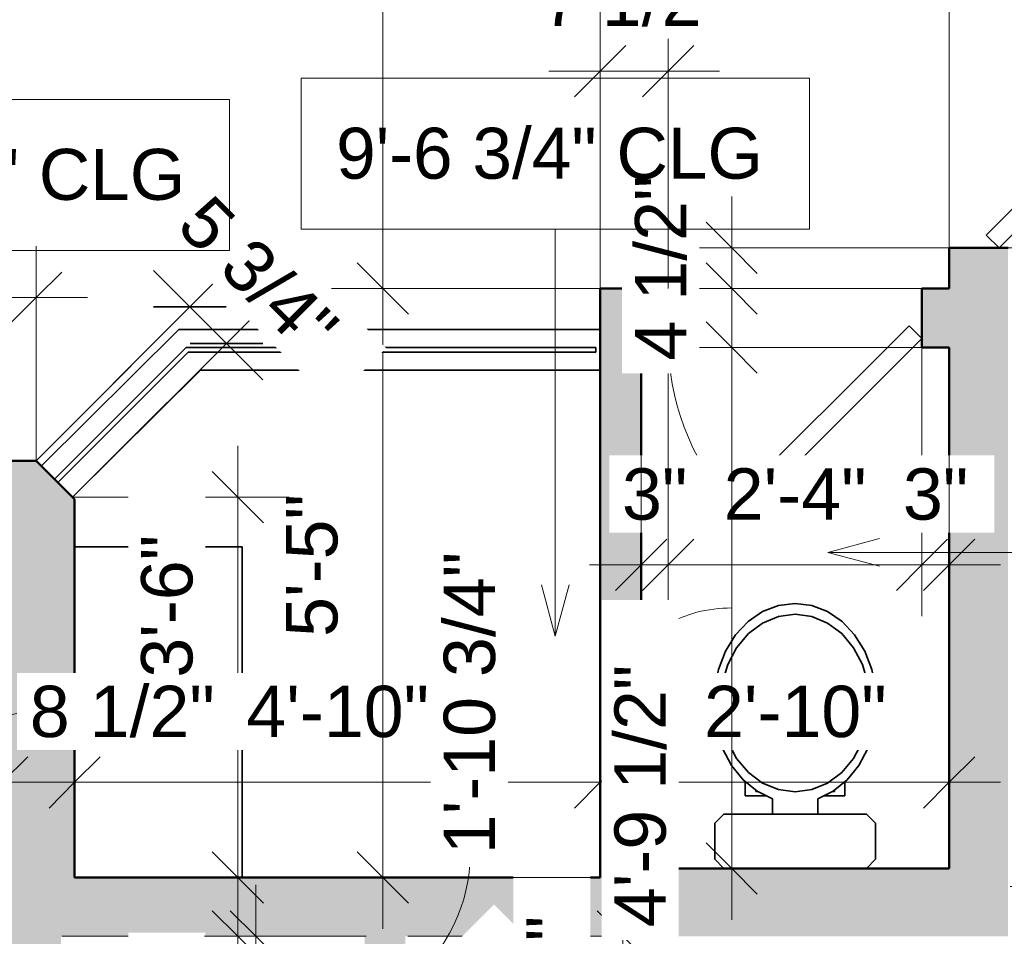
# Model space of a CAD drawing. Header units: inches. Extents: x -321 to 583, y -54 to 661.
# Tile 7 of 22: x -14 to 95, y 396 to 497. Entities that reach past the tile are written whole.
import ezdxf

# ---------------------------------------------------------------- set-up
doc = ezdxf.new("R2010")
doc.units = ezdxf.units.IN
doc.header["$MEASUREMENT"] = 0
for name, color, linetype, lineweight in [('A-ANNO-DIMS', 211, 'Continuous', 9), ('A-ANNO-DIMS-48', 211, 'Continuous', 9), ('A-DOOR', 31, 'Continuous', 18), ('A-GENM', 13, 'Continuous', 18), ('A-WALL', 113, 'Continuous', 18), ('A-WALL-PATT', 111, 'Continuous', 18), ('G-ANNO-TEXT', 231, 'Continuous', 9), ('P-SANR-FIXT', 6, 'Continuous', 18)]:
    doc.layers.add(name, color=color, linetype=linetype, lineweight=lineweight)
doc.styles.add('Arial', font='arial.ttf', dxfattribs={"height": 5.625})
doc.styles.add('Arial_1', font='arial.ttf', dxfattribs={"height": 5.669291})
doc.dimstyles.new('Linear_-_3mm_Arial', dxfattribs={"dimscale": 12, "dimtxt": 5.784148, "dimasz": 0.472441, "dimexe": 0.472441, "dimexo": 0, "dimgap": 0.275591, "dimtad": 1, "dimrnd": 0.25, "dimzin": 3, "dimdsep": 46, "dimlunit": 4, "dimtxsty": 'Arial_1', "dimblk1": 'OBLIQUE', "dimblk2": 'OBLIQUE', "dimsah": 1, "dimcen": 0.09, "dimdle": 0.472441, "dimazin": 2, "dimtfac": 1, "dimtdec": 4, "dimtix": 1, "dimtmove": 0, "dimatfit": 3, "dimfxl": 1, "dimtvp": 1, "dimtfill": 1, "dimfrac": 2, "dimtolj": 1, "dimtzin": 0, "dimarcsym": 2})
doc.dimstyles.new('Linear_-_3mm_Arial_1', dxfattribs={"dimscale": 12, "dimtxt": 5.784148, "dimasz": 0.472441, "dimexe": 0.472441, "dimexo": 0, "dimgap": 0.275591, "dimtad": 1, "dimrnd": 0.25, "dimzin": 3, "dimdsep": 46, "dimlunit": 4, "dimtxsty": 'Arial_1', "dimblk1": 'OBLIQUE', "dimblk2": 'OBLIQUE', "dimsah": 1, "dimcen": 0.09, "dimdle": 0.472441, "dimazin": 2, "dimtfac": 1, "dimtdec": 4, "dimtix": 1, "dimtmove": 2, "dimatfit": 3, "dimfxl": 1, "dimtvp": 1, "dimtfill": 1, "dimfrac": 2, "dimtolj": 1, "dimtzin": 0, "dimarcsym": 2})
doc.dimstyles.new('Linear_-_3mm_Arial_2', dxfattribs={"dimscale": 12, "dimtxt": 5.784148, "dimasz": 0.472441, "dimexe": 0.472441, "dimexo": 0, "dimgap": 0.275591, "dimtad": 1, "dimrnd": 0.25, "dimzin": 3, "dimdsep": 46, "dimlunit": 4, "dimtxsty": 'Arial_1', "dimblk1": 'OBLIQUE', "dimblk2": 'OBLIQUE', "dimsah": 1, "dimcen": 0.09, "dimdle": 0.472441, "dimazin": 2, "dimtfac": 1, "dimtdec": 4, "dimtix": 1, "dimtmove": 1, "dimatfit": 3, "dimfxl": 1, "dimtvp": 1, "dimtfill": 1, "dimfrac": 2, "dimtolj": 1, "dimtzin": 0, "dimarcsym": 2})

# ---------------------------------------------------------------- blocks, each defined once
blk = doc.blocks.new('Water Closet - 1 - Water Closet - 1-226926-2-2nd Floor Plan')
at = {"layer": 'P-SANR-FIXT', "lineweight": 35}
for p, q in [((1, 8.87), (0, 7.87)), ((5, 8.87), (1, 8.87)), ((6, 7.87), (5, 8.87)), ((6, -7.88), (6, 7.87)), ((9.58, 5.5), (8, 5.5)), ((8, 5.5), (8, 3.14)), ((8.5, 4.34), (8.5, 4.17)), ((8.62, 4.34), (8.5, 4.34)), ((8.64, 4.34), (8.62, 4.34)), ((6, 2.5), (7.68, 2.5)), ((7.68, -2.5), (6, -2.5)), ((8, -3.14), (8, -5.5)), ((8.5, -4.17), (8.5, -4.34)), ((8.5, -4.34), (8.62, -4.34)), ((8.62, -4.34), (8.64, -4.34)), ((8, -5.5), (9.58, -5.5)), ((0, -7.88), (1, -8.88)), ((5, -8.88), (6, -7.88)), ((1, -8.88), (5, -8.88))]:
    blk.add_line(p, q, dxfattribs=at)
at = {"layer": 'P-SANR-FIXT', "lineweight": 35, "flags": 128}
for points in [[(29.25, 0), (29.02, 1.83), (28.34, 3.58), (27.25, 5.18), (25.78, 6.56), (23.99, 7.68), (21.97, 8.47), (19.79, 8.91), (17.55, 8.98), (15.34, 8.68), (13.25, 8.02), (11.36, 7.02), (9.77, 5.73), (8.52, 4.2), (7.68, 2.5)], [(28.05, 0), (27.8, 1.84), (27.08, 3.58), (25.91, 5.14), (24.36, 6.45), (22.5, 7.43), (20.43, 8.04), (18.25, 8.25), (16.07, 8.04), (14, 7.43), (12.14, 6.45), (10.59, 5.14), (9.42, 3.58), (8.7, 1.84), (8.45, 0)], [(8.62, 4.34), (8.56, 4.26), (8.5, 4.17)], [(7.68, -2.5), (8.52, -4.2), (9.77, -5.73), (11.36, -7.02), (13.25, -8.02), (15.34, -8.68), (17.55, -8.98), (19.79, -8.91), (21.97, -8.47), (23.99, -7.68), (25.78, -6.56), (27.25, -5.18), (28.34, -3.58), (29.02, -1.83), (29.25, 0)], [(8.45, 0), (8.7, -1.84), (9.42, -3.58), (10.59, -5.14), (12.14, -6.45), (14, -7.43), (16.07, -8.04), (18.25, -8.25), (20.43, -8.04), (22.5, -7.43), (24.36, -6.45), (25.91, -5.14), (27.08, -3.58), (27.8, -1.84), (28.05, 0)], [(8.5, -4.17), (8.56, -4.26), (8.62, -4.34)]]:
    blk.add_lwpolyline(points, dxfattribs=at)
blk = doc.blocks.new('Door_1 - 2_-6_ X 6_-8_-447243-2-2nd Floor Plan')
at = {"layer": 'A-DOOR', "lineweight": 35}
for p, q in [((-6.21, 23.46), (-7.63, 22.05)), ((15, 2.25), (-6.21, 23.46)), ((13.59, 0.84), (-7.63, 22.05)), ((15, 2.25), (13.59, 0.84))]:
    blk.add_line(p, q, dxfattribs=at)
at = {"layer": 'A-DOOR'}
blk.add_arc((15.07, 2.25), 30.07, 138.9055, 180, dxfattribs=at)
blk = doc.blocks.new('Door_1 - 2_-4_ X 6_-8_-447319-2-2nd Floor Plan')
at = {"layer": 'A-DOOR', "lineweight": 35}
for p, q in [((12.59, -0.84), (-7.21, -20.63)), ((14, -2.25), (12.59, -0.84)), ((14, -2.25), (-5.79, -22.04)), ((-5.79, -22.04), (-7.21, -20.63))]:
    blk.add_line(p, q, dxfattribs=at)
at = {"layer": 'A-DOOR'}
blk.add_arc((14.07, -2.25), 28.07, 180, 220.8158, dxfattribs=at)
blk = doc.blocks.new('Generic Models 4 - Generic Models 4-447410-2-2nd Floor Plan')
at = {"layer": 'A-GENM', "lineweight": 35}
for p, q in [((4.82, 460.5), (-9.71, 445.96)), ((-9.36, 445.61), (5.03, 460)), ((50, 460.5), (4.82, 460.5)), ((5.03, 460), (50, 460)), ((50, 460), (50, 460.5)), ((-9.71, 445.96), (-9.36, 445.61))]:
    blk.add_line(p, q, dxfattribs=at)
blk = doc.blocks.new('Generic Models 9 - Generic Models 6-471866-2-2nd Floor Plan')
at = {"layer": 'A-GENM', "lineweight": 35}
for p, q in [((4, 462.5), (-11.17, 447.42)), ((50.5, 462.5), (4, 462.5)), ((-7.73, 443.98), (6.37, 458)), ((6.37, 458), (50.5, 458))]:
    blk.add_line(p, q, dxfattribs=at)
blk = doc.blocks.new('Generic Models 10 - Generic Models 10-471971-2-2nd Floor Plan')
at = {"layer": 'A-GENM', "lineweight": 35}
for p, q in [((11, 438.5), (-7.5, 438.5)), ((11, 402), (11, 438.5))]:
    blk.add_line(p, q, dxfattribs=at)
blk = doc.blocks.new('DIMBLOCK90-2-2nd Floor Plan')
at = {"layer": 'A-ANNO-DIMS-48'}
for p, q in [((-44.25, 498), (-44.25, 527.67)), ((89, 469.83), (89, 527.67)), ((-44.25, 522), (94.67, 522)), ((-44.25, 522), (-44.25, 498)), ((89, 522), (89, 469.83))]:
    blk.add_line(p, q, dxfattribs=at)
at = {"layer": 'A-ANNO-DIMS-48', "lineweight": 35}
for p, q in [((-44.25, 522), (-41.42, 524.83)), ((89, 522), (91.83, 524.83)), ((-44.25, 522), (-47.08, 519.16)), ((89, 522), (86.17, 519.16))]:
    blk.add_line(p, q, dxfattribs=at)
at = {"layer": 'A-ANNO-DIMS-48', "color": 0, "insert": (5.73, 532.66), "char_height": 5.669, "width": 39.9373, "attachment_point": 1, "line_spacing_factor": 0.941778, "style": 'Arial_1', "bg_fill": 3, "box_fill_scale": 1.25, "bg_fill_color": 256, "bg_fill_true_color": 13158600, "bg_fill_transparency": 0}
blk.add_mtext('11\'-1 1/4"', dxfattribs=at)
blk = doc.blocks.new('_Oblique')
at = {"color": 0, "linetype": 'ByBlock', "lineweight": -2}
blk.add_line((-0.5, -0.5), (0.5, 0.5), dxfattribs=at)
blk = doc.blocks.new('DIMBLOCK108-2-2nd Floor Plan')
at = {"layer": 'A-ANNO-DIMS-48'}
for p, q in [((102.5, 403.17), (102.5, 0.83)), ((154.36, 397.5), (96.83, 397.5)), ((102.5, 397.5), (154.36, 397.5)), ((150.25, 6.5), (96.83, 6.5)), ((102.5, 6.5), (150.25, 6.5))]:
    blk.add_line(p, q, dxfattribs=at)
at = {"layer": 'A-ANNO-DIMS-48', "lineweight": 35}
for p, q in [((102.5, 397.5), (99.67, 400.33)), ((102.5, 397.5), (105.33, 394.67)), ((102.5, 6.5), (99.67, 9.33)), ((102.5, 6.5), (105.33, 3.67))]:
    blk.add_line(p, q, dxfattribs=at)
at = {"layer": 'A-ANNO-DIMS-48', "color": 0, "insert": (91.83, 191.94), "char_height": 5.669, "width": 24.1332, "attachment_point": 1, "rotation": 90, "line_spacing_factor": 0.941778, "style": 'Arial_1', "bg_fill": 3, "box_fill_scale": 1.25, "bg_fill_color": 256, "bg_fill_true_color": 13158600, "bg_fill_transparency": 0}
blk.add_mtext('32\'-7"', dxfattribs=at)
blk = doc.blocks.new('DIMBLOCK119-2-2nd Floor Plan')
at = {"layer": 'A-ANNO-DIMS-48'}
for p, q in [((53, 365.33), (53, 401.17)), ((29.25, 395.5), (58.67, 395.5)), ((53, 395.5), (29.25, 395.5)), ((29, 371), (58.67, 371)), ((53, 371), (29, 371))]:
    blk.add_line(p, q, dxfattribs=at)
at = {"layer": 'A-ANNO-DIMS-48', "lineweight": 35}
for p, q in [((53, 395.5), (50.16, 398.33)), ((53, 395.5), (55.83, 392.67)), ((53, 371), (50.16, 373.83)), ((53, 371), (55.83, 368.16))]:
    blk.add_line(p, q, dxfattribs=at)
at = {"layer": 'A-ANNO-DIMS-48', "color": 0, "insert": (42.33, 368.79), "char_height": 5.669, "width": 34.7049, "attachment_point": 1, "rotation": 90, "line_spacing_factor": 0.941778, "style": 'Arial_1', "bg_fill": 3, "box_fill_scale": 1.25, "bg_fill_color": 256, "bg_fill_true_color": 13158600, "bg_fill_transparency": 0}
blk.add_mtext('2\'-0 1/2"', dxfattribs=at)
blk = doc.blocks.new('DIMBLOCK122-2-2nd Floor Plan')
at = {"layer": 'A-ANNO-DIMS-48'}
for p, q in [((-57.25, 448.22), (-57.25, 471.67)), ((-11.75, 448), (-11.75, 471.67)), ((-62.92, 466), (-6.08, 466)), ((-57.25, 466), (-57.25, 448.22)), ((-11.75, 466), (-11.75, 448))]:
    blk.add_line(p, q, dxfattribs=at)
at = {"layer": 'A-ANNO-DIMS-48', "lineweight": 35}
for p, q in [((-57.25, 466), (-54.42, 468.83)), ((-11.75, 466), (-8.92, 468.83)), ((-57.25, 466), (-60.08, 463.17)), ((-11.75, 466), (-14.58, 463.17))]:
    blk.add_line(p, q, dxfattribs=at)
at = {"layer": 'A-ANNO-DIMS-48', "color": 0, "insert": (-48.96, 461.17), "char_height": 5.669, "width": 34.7049, "attachment_point": 1, "line_spacing_factor": 0.941778, "style": 'Arial_1', "bg_fill": 3, "box_fill_scale": 1.25, "bg_fill_color": 256, "bg_fill_true_color": 13158600, "bg_fill_transparency": 0}
blk.add_mtext('3\'-9 1/2"', dxfattribs=at)
blk = doc.blocks.new('DIMBLOCK124-2-2nd Floor Plan')
at = {"layer": 'A-ANNO-DIMS-48'}
for p, q in [((58, 461.44), (58, 430.83)), ((58, 436.5), (58, 461.44)), ((55, 460.25), (55, 430.83)), ((55, 436.5), (55, 460.25)), ((49.33, 436.5), (58, 436.5))]:
    blk.add_line(p, q, dxfattribs=at)
at = {"layer": 'A-ANNO-DIMS-48', "lineweight": 35}
for p, q in [((55, 436.5), (57.83, 439.33)), ((58, 436.5), (60.83, 439.33)), ((55, 436.5), (52.17, 433.66)), ((58, 436.5), (55.17, 433.66))]:
    blk.add_line(p, q, dxfattribs=at)
at = {"layer": 'A-ANNO-DIMS-48', "color": 0, "insert": (52.9, 447.16), "char_height": 5.669, "width": 8.6495, "attachment_point": 1, "line_spacing_factor": 0.941778, "style": 'Arial_1', "bg_fill": 3, "box_fill_scale": 1.25, "bg_fill_color": 256, "bg_fill_true_color": 13158600, "bg_fill_transparency": 0}
blk.add_mtext('3"', dxfattribs=at)
blk = doc.blocks.new('DIMBLOCK125-2-2nd Floor Plan')
at = {"layer": 'A-ANNO-DIMS-48'}
for p, q in [((58, 461.44), (58, 430.83)), ((58, 436.5), (58, 461.44)), ((86, 461.44), (86, 430.83)), ((86, 436.5), (86, 461.44)), ((58, 436.5), (86, 436.5))]:
    blk.add_line(p, q, dxfattribs=at)
at = {"layer": 'A-ANNO-DIMS-48', "lineweight": 35}
for p, q in [((58, 436.5), (60.83, 439.33)), ((86, 436.5), (88.83, 439.33)), ((58, 436.5), (55.17, 433.66)), ((86, 436.5), (83.17, 433.66))]:
    blk.add_line(p, q, dxfattribs=at)
at = {"layer": 'A-ANNO-DIMS-48', "color": 0, "insert": (64.12, 447.16), "char_height": 5.669, "width": 18.9008, "attachment_point": 1, "line_spacing_factor": 0.941778, "style": 'Arial_1', "bg_fill": 3, "box_fill_scale": 1.25, "bg_fill_color": 256, "bg_fill_true_color": 13158600, "bg_fill_transparency": 0}
blk.add_mtext('2\'-4"', dxfattribs=at)
blk = doc.blocks.new('DIMBLOCK126-2-2nd Floor Plan')
at = {"layer": 'A-ANNO-DIMS-48'}
for p, q in [((86, 461.44), (86, 430.83)), ((86, 436.5), (86, 461.44)), ((89, 460.25), (89, 430.83)), ((89, 436.5), (89, 460.25)), ((86, 436.5), (94.67, 436.5))]:
    blk.add_line(p, q, dxfattribs=at)
at = {"layer": 'A-ANNO-DIMS-48', "lineweight": 35}
for p, q in [((86, 436.5), (88.83, 439.33)), ((89, 436.5), (91.83, 439.33)), ((86, 436.5), (83.17, 433.66)), ((89, 436.5), (86.17, 433.66))]:
    blk.add_line(p, q, dxfattribs=at)
at = {"layer": 'A-ANNO-DIMS-48', "color": 0, "insert": (83.9, 447.16), "char_height": 5.669, "width": 8.6495, "attachment_point": 1, "line_spacing_factor": 0.941778, "style": 'Arial_1', "bg_fill": 3, "box_fill_scale": 1.25, "bg_fill_color": 256, "bg_fill_true_color": 13158600, "bg_fill_transparency": 0}
blk.add_mtext('3"', dxfattribs=at)
blk = doc.blocks.new('DIMBLOCK127-2-2nd Floor Plan')
at = {"layer": 'A-ANNO-DIMS-48'}
for p, q in [((55, 460.25), (55, 406.83)), ((55, 412.5), (55, 460.25)), ((89, 460.25), (89, 406.83)), ((89, 412.5), (89, 460.25)), ((49.33, 412.5), (94.67, 412.5))]:
    blk.add_line(p, q, dxfattribs=at)
at = {"layer": 'A-ANNO-DIMS-48', "lineweight": 35}
for p, q in [((55, 412.5), (57.83, 415.33)), ((89, 412.5), (91.83, 415.33)), ((55, 412.5), (52.17, 409.66)), ((89, 412.5), (86.17, 409.66))]:
    blk.add_line(p, q, dxfattribs=at)
at = {"layer": 'A-ANNO-DIMS-48', "color": 0, "insert": (61.94, 423.16), "char_height": 5.669, "width": 24.1332, "attachment_point": 1, "line_spacing_factor": 0.941778, "style": 'Arial_1', "bg_fill": 3, "box_fill_scale": 1.25, "bg_fill_color": 256, "bg_fill_true_color": 13158600, "bg_fill_transparency": 0}
blk.add_mtext('2\'-10"', dxfattribs=at)
blk = doc.blocks.new('DIMBLOCK128-2-2nd Floor Plan')
at = {"layer": 'A-ANNO-DIMS-48'}
for p, q in [((50.5, 445.03), (50.5, 406.83)), ((50.5, 412.5), (50.5, 445.03)), ((-7.5, 442.49), (-7.5, 406.83)), ((-7.5, 412.5), (-7.5, 442.49)), ((-13.17, 412.5), (56.17, 412.5))]:
    blk.add_line(p, q, dxfattribs=at)
at = {"layer": 'A-ANNO-DIMS-48', "lineweight": 35}
for p, q in [((-7.5, 412.5), (-4.67, 415.33)), ((50.5, 412.5), (53.33, 415.33)), ((-7.5, 412.5), (-10.33, 409.66)), ((50.5, 412.5), (47.67, 409.66))]:
    blk.add_line(p, q, dxfattribs=at)
at = {"layer": 'A-ANNO-DIMS-48', "color": 0, "insert": (11.44, 423.16), "char_height": 5.669, "width": 24.1332, "attachment_point": 1, "line_spacing_factor": 0.941778, "style": 'Arial_1', "bg_fill": 3, "box_fill_scale": 1.25, "bg_fill_color": 256, "bg_fill_true_color": 13158600, "bg_fill_transparency": 0}
blk.add_mtext('4\'-10"', dxfattribs=at)
blk = doc.blocks.new('DIMBLOCK130-2-2nd Floor Plan')
at = {"layer": 'A-ANNO-DIMS-48', "lineweight": 35}
for p, q in [((113.5, 501.5), (110.67, 504.33)), ((113.5, 501.5), (116.33, 498.66)), ((113.5, 471.5), (110.67, 474.33)), ((113.5, 471.5), (116.33, 468.66))]:
    blk.add_line(p, q, dxfattribs=at)
at = {"layer": 'A-ANNO-DIMS-48'}
for p, q in [((91.82, 501.5), (119.17, 501.5)), ((113.5, 501.5), (91.82, 501.5)), ((113.5, 501.5), (113.5, 471.5)), ((94.64, 471.5), (119.17, 471.5)), ((113.5, 471.5), (94.64, 471.5))]:
    blk.add_line(p, q, dxfattribs=at)
at = {"layer": 'A-ANNO-DIMS-48', "color": 0, "insert": (102.83, 478.62), "char_height": 5.669, "width": 18.9008, "attachment_point": 1, "rotation": 90, "line_spacing_factor": 0.941778, "style": 'Arial_1', "bg_fill": 3, "box_fill_scale": 1.25, "bg_fill_color": 256, "bg_fill_true_color": 13158600, "bg_fill_transparency": 0}
blk.add_mtext('2\'-6"', dxfattribs=at)
blk = doc.blocks.new('DIMBLOCK131-2-2nd Floor Plan')
at = {"layer": 'A-ANNO-DIMS-48', "lineweight": 35}
for p, q in [((113.5, 471.5), (110.67, 474.33)), ((113.5, 471.5), (116.33, 468.66)), ((113.5, 401), (110.67, 403.83)), ((113.5, 401), (116.33, 398.17))]:
    blk.add_line(p, q, dxfattribs=at)
at = {"layer": 'A-ANNO-DIMS-48'}
for p, q in [((94.64, 471.5), (119.17, 471.5)), ((113.5, 471.5), (94.64, 471.5)), ((113.5, 471.5), (113.5, 395.33)), ((95.72, 401), (119.17, 401)), ((113.5, 401), (95.72, 401))]:
    blk.add_line(p, q, dxfattribs=at)
at = {"layer": 'A-ANNO-DIMS-48', "color": 0, "insert": (102.83, 419.61), "char_height": 5.669, "width": 39.9373, "attachment_point": 1, "rotation": 90, "line_spacing_factor": 0.941778, "style": 'Arial_1', "bg_fill": 3, "box_fill_scale": 1.25, "bg_fill_color": 256, "bg_fill_true_color": 13158600, "bg_fill_transparency": 0}
blk.add_mtext('5\'-10 1/2"', dxfattribs=at)
blk = doc.blocks.new('DIMBLOCK136-2-2nd Floor Plan')
at = {"layer": 'A-ANNO-DIMS-48'}
for p, q in [((65, 466.17), (65, 397.33)), ((88.75, 460.5), (59.33, 460.5)), ((65, 460.5), (88.75, 460.5)), ((88.75, 403), (59.33, 403)), ((65, 403), (88.75, 403))]:
    blk.add_line(p, q, dxfattribs=at)
at = {"layer": 'A-ANNO-DIMS-48', "lineweight": 35}
for p, q in [((65, 460.5), (62.17, 463.33)), ((65, 460.5), (67.83, 457.66)), ((65, 403), (62.17, 405.83)), ((65, 403), (67.83, 400.17))]:
    blk.add_line(p, q, dxfattribs=at)
at = {"layer": 'A-ANNO-DIMS-48'}
blk.add_ellipse((65, 425.43), major_axis=(10.03, 0), ratio=0.629738, start_param=1.570796, end_param=3.141593, dxfattribs=at)
at = {"layer": 'A-ANNO-DIMS-48', "color": 0, "insert": (52.06, 396.51), "char_height": 5.669, "width": 34.7049, "attachment_point": 1, "rotation": 90, "line_spacing_factor": 0.941778, "style": 'Arial_1', "bg_fill": 3, "box_fill_scale": 1.25, "bg_fill_color": 256, "bg_fill_true_color": 13158600, "bg_fill_transparency": 0}
blk.add_mtext('4\'-9 1/2"', dxfattribs=at)
blk = doc.blocks.new('DIMBLOCK137-2-2nd Floor Plan')
at = {"layer": 'A-ANNO-DIMS-48'}
for p, q in [((65, 477.17), (65, 461.33)), ((89, 471.5), (59.33, 471.5)), ((65, 471.5), (89, 471.5)), ((88.75, 467), (59.33, 467)), ((65, 467), (88.75, 467))]:
    blk.add_line(p, q, dxfattribs=at)
at = {"layer": 'A-ANNO-DIMS-48', "lineweight": 35}
for p, q in [((65, 471.5), (62.17, 474.33)), ((65, 471.5), (67.83, 468.66)), ((65, 467), (62.17, 469.83)), ((65, 467), (67.83, 464.16))]:
    blk.add_line(p, q, dxfattribs=at)
at = {"layer": 'A-ANNO-DIMS-48', "color": 0, "insert": (54.33, 459.06), "char_height": 5.669, "width": 24.4536, "attachment_point": 1, "rotation": 90, "line_spacing_factor": 0.941778, "style": 'Arial_1', "bg_fill": 3, "box_fill_scale": 1.25, "bg_fill_color": 256, "bg_fill_true_color": 13158600, "bg_fill_transparency": 0}
blk.add_mtext('4 1/2"', dxfattribs=at)
blk = doc.blocks.new('DIMBLOCK138-2-2nd Floor Plan')
at = {"layer": 'A-ANNO-DIMS-48'}
for p, q in [((26.5, 472.67), (26.5, 396.33)), ((50.5, 467), (20.83, 467)), ((26.5, 467), (50.5, 467)), ((50.25, 402), (20.83, 402)), ((26.5, 402), (50.25, 402))]:
    blk.add_line(p, q, dxfattribs=at)
at = {"layer": 'A-ANNO-DIMS-48', "lineweight": 35}
for p, q in [((26.5, 467), (23.67, 469.83)), ((26.5, 467), (29.33, 464.16)), ((26.5, 402), (23.67, 404.83)), ((26.5, 402), (29.33, 399.17))]:
    blk.add_line(p, q, dxfattribs=at)
at = {"layer": 'A-ANNO-DIMS-48', "color": 0, "insert": (15.83, 428.55), "char_height": 5.669, "width": 18.9008, "attachment_point": 1, "rotation": 90, "line_spacing_factor": 0.941778, "style": 'Arial_1', "bg_fill": 3, "box_fill_scale": 1.25, "bg_fill_color": 256, "bg_fill_true_color": 13158600, "bg_fill_transparency": 0}
blk.add_mtext('5\'-5"', dxfattribs=at)
blk = doc.blocks.new('DIMBLOCK139-2-2nd Floor Plan')
at = {"layer": 'A-ANNO-DIMS-48'}
for p, q in [((26.5, 575.67), (26.5, 461.33)), ((30.51, 570), (20.83, 570)), ((26.5, 570), (30.51, 570)), ((50.5, 467), (20.83, 467)), ((26.5, 467), (50.5, 467))]:
    blk.add_line(p, q, dxfattribs=at)
at = {"layer": 'A-ANNO-DIMS-48', "lineweight": 35}
for p, q in [((26.5, 570), (23.67, 572.83)), ((26.5, 570), (29.33, 567.16)), ((26.5, 467), (23.67, 469.83)), ((26.5, 467), (29.33, 464.16))]:
    blk.add_line(p, q, dxfattribs=at)
at = {"layer": 'A-ANNO-DIMS-48', "color": 0, "insert": (15.83, 504.87), "char_height": 5.669, "width": 18.9008, "attachment_point": 1, "rotation": 90, "line_spacing_factor": 0.941778, "style": 'Arial_1', "bg_fill": 3, "box_fill_scale": 1.25, "bg_fill_color": 256, "bg_fill_true_color": 13158600, "bg_fill_transparency": 0}
blk.add_mtext('8\'-7"', dxfattribs=at)
blk = doc.blocks.new('DIMBLOCK140-2-2nd Floor Plan')
at = {"layer": 'A-ANNO-DIMS-48'}
for p, q in [((50.5, 467), (50.5, 496.67)), ((58, 467), (58, 496.67)), ((44.83, 491), (63.67, 491)), ((50.5, 491), (50.5, 467)), ((58, 491), (58, 467))]:
    blk.add_line(p, q, dxfattribs=at)
at = {"layer": 'A-ANNO-DIMS-48', "lineweight": 35}
for p, q in [((50.5, 491), (53.33, 493.83)), ((58, 491), (60.83, 493.83)), ((50.5, 491), (47.67, 488.16)), ((58, 491), (55.17, 488.16))]:
    blk.add_line(p, q, dxfattribs=at)
at = {"layer": 'A-ANNO-DIMS-48', "color": 0, "insert": (44.06, 501.66), "char_height": 5.669, "width": 24.4536, "attachment_point": 1, "line_spacing_factor": 0.941778, "style": 'Arial_1', "bg_fill": 3, "box_fill_scale": 1.25, "bg_fill_color": 256, "bg_fill_true_color": 13158600, "bg_fill_transparency": 0}
blk.add_mtext('7 1/2"', dxfattribs=at)
blk = doc.blocks.new('DIMBLOCK141-2-2nd Floor Plan')
at = {"layer": 'A-ANNO-DIMS-48'}
for p, q in [((50.5, 467), (50.5, 520.67)), ((89, 467.44), (89, 520.67)), ((44.83, 515), (94.67, 515)), ((50.5, 515), (50.5, 467)), ((89, 515), (89, 467.44))]:
    blk.add_line(p, q, dxfattribs=at)
at = {"layer": 'A-ANNO-DIMS-48', "lineweight": 35}
for p, q in [((50.5, 515), (53.33, 517.83)), ((89, 515), (91.83, 517.83)), ((50.5, 515), (47.67, 512.16)), ((89, 515), (86.17, 512.16))]:
    blk.add_line(p, q, dxfattribs=at)
at = {"layer": 'A-ANNO-DIMS-48', "color": 0, "insert": (55.29, 525.66), "char_height": 5.669, "width": 34.7049, "attachment_point": 1, "line_spacing_factor": 0.941778, "style": 'Arial_1', "bg_fill": 3, "box_fill_scale": 1.25, "bg_fill_color": 256, "bg_fill_true_color": 13158600, "bg_fill_transparency": 0}
blk.add_mtext('3\'-2 1/2"', dxfattribs=at)
blk = doc.blocks.new('DIMBLOCK142-2-2nd Floor Plan')
at = {"layer": 'A-ANNO-DIMS-48'}
for p, q in [((10.5, 449.65), (10.5, 396.33)), ((-7.73, 443.98), (16.17, 443.98)), ((10.5, 443.98), (-7.73, 443.98)), ((-7.28, 402), (16.17, 402)), ((10.5, 402), (-7.28, 402))]:
    blk.add_line(p, q, dxfattribs=at)
at = {"layer": 'A-ANNO-DIMS-48', "lineweight": 35}
for p, q in [((10.5, 443.98), (7.67, 446.81)), ((10.5, 443.98), (13.33, 441.14)), ((10.5, 402), (7.67, 404.83)), ((10.5, 402), (13.33, 399.17))]:
    blk.add_line(p, q, dxfattribs=at)
at = {"layer": 'A-ANNO-DIMS-48', "color": 0, "insert": (-0.17, 424.05), "char_height": 5.669, "width": 18.9008, "attachment_point": 1, "rotation": 90, "line_spacing_factor": 0.941778, "style": 'Arial_1', "bg_fill": 3, "box_fill_scale": 1.25, "bg_fill_color": 256, "bg_fill_true_color": 13158600, "bg_fill_transparency": 0}
blk.add_mtext('3\'-6"', dxfattribs=at)
blk = doc.blocks.new('DIMBLOCK143-2-2nd Floor Plan')
at = {"layer": 'A-ANNO-DIMS-48'}
for p, q in [((10.5, 347.33), (10.5, 401.17)), ((-8.92, 395.5), (16.17, 395.5)), ((10.5, 395.5), (-8.92, 395.5)), ((-8.7, 353), (16.17, 353)), ((10.5, 353), (-8.7, 353))]:
    blk.add_line(p, q, dxfattribs=at)
at = {"layer": 'A-ANNO-DIMS-48', "lineweight": 35}
for p, q in [((10.5, 395.5), (7.67, 398.33)), ((10.5, 395.5), (13.33, 392.67)), ((10.5, 353), (7.67, 355.83)), ((10.5, 353), (13.33, 350.17))]:
    blk.add_line(p, q, dxfattribs=at)
at = {"layer": 'A-ANNO-DIMS-48', "color": 0, "insert": (-0.17, 359.79), "char_height": 5.669, "width": 34.7049, "attachment_point": 1, "rotation": 90, "line_spacing_factor": 0.941778, "style": 'Arial_1', "bg_fill": 3, "box_fill_scale": 1.25, "bg_fill_color": 256, "bg_fill_true_color": 13158600, "bg_fill_transparency": 0}
blk.add_mtext('3\'-6 1/2"', dxfattribs=at)
blk = doc.blocks.new('DIMBLOCK147-2-2nd Floor Plan')
at = {"layer": 'A-ANNO-DIMS-48'}
for p, q in [((-11.75, 448), (9.23, 468.98)), ((13.25, 456.94), (1.21, 468.98)), ((5.22, 464.97), (-11.75, 448)), ((-7.73, 443.98), (13.25, 464.96)), ((9.24, 460.95), (-7.73, 443.98))]:
    blk.add_line(p, q, dxfattribs=at)
at = {"layer": 'A-ANNO-DIMS-48', "lineweight": 35}
for p, q in [((5.22, 464.97), (1.21, 464.97)), ((5.22, 464.97), (9.23, 464.97)), ((9.24, 460.95), (5.23, 460.95)), ((9.24, 460.95), (13.25, 460.95))]:
    blk.add_line(p, q, dxfattribs=at)
at = {"layer": 'A-ANNO-DIMS-48', "color": 0, "insert": (7.57, 477.71), "char_height": 5.669, "width": 24.4536, "attachment_point": 1, "rotation": 315, "line_spacing_factor": 0.941778, "style": 'Arial_1', "bg_fill": 3, "box_fill_scale": 1.25, "bg_fill_color": 256, "bg_fill_true_color": 13158600, "bg_fill_transparency": 0}
blk.add_mtext('5 3/4"', dxfattribs=at)
blk = doc.blocks.new('DIMBLOCK210-2-2nd Floor Plan')
at = {"layer": 'A-ANNO-DIMS-48'}
for p, q in [((20.11, 385.26), (9.66, 374.8)), ((24.5, 372.86), (12.1, 385.26)), ((22.06, 370.42), (9.66, 382.82)), ((16.11, 381.25), (24.5, 372.86)), ((13.67, 378.81), (22.06, 370.42))]:
    blk.add_line(p, q, dxfattribs=at)
at = {"layer": 'A-ANNO-DIMS-48', "lineweight": 35}
for p, q in [((16.11, 381.25), (16.11, 385.26)), ((13.67, 378.81), (13.67, 382.82)), ((16.11, 381.25), (16.11, 377.24)), ((13.67, 378.81), (13.67, 374.8))]:
    blk.add_line(p, q, dxfattribs=at)
at = {"layer": 'A-ANNO-DIMS-48'}
blk.add_ellipse((18.02, 383.16), major_axis=(-5.5, 5.5), ratio=0.569606, start_param=1.570796, end_param=3.141593, dxfattribs=at)
at = {"layer": 'A-ANNO-DIMS-48', "color": 0, "insert": (21.47, 379.72), "char_height": 5.669, "width": 24.4536, "attachment_point": 1, "rotation": 45, "line_spacing_factor": 0.941778, "style": 'Arial_1', "bg_fill": 3, "box_fill_scale": 1.25, "bg_fill_color": 256, "bg_fill_true_color": 13158600, "bg_fill_transparency": 0}
blk.add_mtext('3 1/2"', dxfattribs=at)
blk = doc.blocks.new('DIMBLOCK212-2-2nd Floor Plan')
at = {"layer": 'A-ANNO-DIMS-48'}
for p, q in [((12.5, 367.19), (12.5, 401.17)), ((24.67, 395.5), (6.83, 395.5)), ((12.5, 395.5), (24.67, 395.5)), ((24.5, 372.86), (6.83, 372.86)), ((12.5, 372.86), (24.5, 372.86))]:
    blk.add_line(p, q, dxfattribs=at)
at = {"layer": 'A-ANNO-DIMS-48', "lineweight": 35}
for p, q in [((12.5, 395.5), (9.66, 398.33)), ((12.5, 395.5), (15.33, 392.67)), ((12.5, 372.86), (9.66, 375.69)), ((12.5, 372.86), (15.33, 370.03))]:
    blk.add_line(p, q, dxfattribs=at)
at = {"layer": 'A-ANNO-DIMS-48'}
blk.add_ellipse((12.5, 404.56), major_axis=(-23.64, 0), ratio=0.862362, start_param=1.570796, end_param=3.141593, dxfattribs=at)
at = {"layer": 'A-ANNO-DIMS-48', "color": 0, "insert": (33.22, 404.56), "char_height": 5.669, "width": 39.9373, "attachment_point": 1, "rotation": 90, "line_spacing_factor": 0.941778, "style": 'Arial_1', "bg_fill": 3, "box_fill_scale": 1.25, "bg_fill_color": 256, "bg_fill_true_color": 13158600, "bg_fill_transparency": 0}
blk.add_mtext('1\'-10 3/4"', dxfattribs=at)
blk = doc.blocks.new('DIMBLOCK216-2-2nd Floor Plan')
at = {"layer": 'A-ANNO-DIMS-48'}
for p, q in [((-24, 437), (-24, 406.83)), ((-24, 412.5), (-24, 437)), ((-15.5, 436.75), (-15.5, 406.83)), ((-15.5, 412.5), (-15.5, 436.75)), ((-24, 412.5), (-9.83, 412.5))]:
    blk.add_line(p, q, dxfattribs=at)
at = {"layer": 'A-ANNO-DIMS-48', "lineweight": 35}
for p, q in [((-24, 412.5), (-21.17, 415.33)), ((-15.5, 412.5), (-12.67, 415.33)), ((-24, 412.5), (-26.83, 409.66)), ((-15.5, 412.5), (-18.33, 409.66))]:
    blk.add_line(p, q, dxfattribs=at)
at = {"layer": 'A-ANNO-DIMS-48'}
blk.add_ellipse((-12.45, 412.5), major_axis=(0, 7.76), ratio=0.941193, start_param=0, end_param=1.570796, dxfattribs=at)
at = {"layer": 'A-ANNO-DIMS-48', "color": 0, "insert": (-12.45, 423.16), "char_height": 5.669, "width": 24.4536, "attachment_point": 1, "line_spacing_factor": 0.941778, "style": 'Arial_1', "bg_fill": 3, "box_fill_scale": 1.25, "bg_fill_color": 256, "bg_fill_true_color": 13158600, "bg_fill_transparency": 0}
blk.add_mtext('8 1/2"', dxfattribs=at)

msp = doc.modelspace()

# ---------------------------------------------------------------- hatches: boundary and pattern name
at = {"layer": 'A-WALL-PATT'}
h = msp.add_hatch(color=256, dxfattribs=at)
h.paths.add_polyline_path([(89, 395.5), (95.5, 395.5), (95.5, 471.496), (89, 471.496), (89, 402.398)])
h.paths.add_polyline_path([(95.5, 501.496), (95.5, 567.996), (92.25, 567.996), (92.25, 569.996), (89, 569.996), (89, 501.496)])
for points in [[(50.5, 402), (55, 402), (55, 466.996), (50.5, 466.996), (50.5, 402.398)], [(-24, 437), (-11.75, 437), (-11.75, 439.5), (-13.157, 438.093), (-17.407, 442.343), (-11.75, 448), (-24, 448), (-24, 443.5)], [(-13.157, 438.093), (-7.5, 443.75), (-11.75, 448), (-17.407, 442.343)], [(-15.5, 402), (-7.5, 402), (-7.5, 443.75), (-11.75, 439.5), (-11.75, 437), (-15.5, 437), (-15.5, 402.398)], [(89, 395.5), (89, 403), (55, 403), (55, 395.5), (68.095, 395.5)], [(-9, 378), (-9, 402), (-15.5, 402), (-15.5, 378)], [(55, 395.5), (55, 402), (-9, 402), (-9, 395.5), (28.996, 395.5)], [(24.496, 372.86), (28.996, 377.36), (28.996, 395.5), (24.496, 395.5)]]:
    msp.add_hatch(color=256, dxfattribs=at).paths.add_polyline_path(points)
h = msp.add_hatch(color=256, dxfattribs=at)
h.paths.add_polyline_path([(89, 460.496), (89, 466.996), (86, 466.996), (86, 460.496)])
h.paths.add_polyline_path([(55, 460.496), (58, 460.496), (58, 466.996), (55, 466.996)])

# ---------------------------------------------------------------- linework, layer by layer
at = {"layer": 'A-WALL', "lineweight": 50}
for p, q in [((95.5, 471.496), (89, 471.496)), ((89, 471.496), (89, 466.996)), ((58, 466.996), (50.5, 466.996)), ((50.5, 466.996), (50.5, 402)), ((58, 460.496), (58, 466.996)), ((89, 466.996), (86, 466.996)), ((86, 466.996), (86, 460.496)), ((55, 403), (55, 460.496)), ((55, 460.496), (58, 460.496)), ((86, 460.496), (89, 460.496)), ((89, 460.496), (89, 403)), ((-11.75, 448), (-57.25, 448)), ((-7.5, 443.75), (-11.75, 448)), ((-7.5, 402), (-7.5, 443.75)), ((89, 403), (55, 403)), ((50.5, 402), (-7.5, 402))]:
    msp.add_line(p, q, dxfattribs=at)

# ---------------------------------------------------------------- block references
at = {"layer": 'A-DOOR', "lineweight": 35, "rotation": 269.9999999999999}
msp.add_blockref('Door_1 - 2_-6_ X 6_-8_-447243-2-2nd Floor Plan', (92.25, 486.496), dxfattribs=at)
at = {"layer": 'A-DOOR', "lineweight": 35}
msp.add_blockref('Door_1 - 2_-4_ X 6_-8_-447319-2-2nd Floor Plan', (72, 463.746), dxfattribs=at)
at = {"layer": 'A-GENM', "lineweight": 35}
for name in ['Generic Models 9 - Generic Models 6-471866-2-2nd Floor Plan', 'Generic Models 4 - Generic Models 4-447410-2-2nd Floor Plan', 'Generic Models 10 - Generic Models 10-471971-2-2nd Floor Plan']:
    msp.add_blockref(name, (0, 0), dxfattribs=at)
at = {"layer": 'P-SANR-FIXT', "lineweight": 35, "rotation": 89.9999999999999}
msp.add_blockref('Water Closet - 1 - Water Closet - 1-226926-2-2nd Floor Plan', (72, 403), dxfattribs=at)

# ---------------------------------------------------------------- next in the draw order: dimensions: what is measured, and where the dimension line sits
at = {"layer": 'A-ANNO-DIMS'}
for base, p1, p2, override, picture, middle in [((89, 521.996), (-44.25, 497.996), (89, 469.828), {"dimpost": '<>', "dimfxl": 136.194625}, 'DIMBLOCK90-2-2nd Floor Plan', (22.375, 528.234)), ((58, 436.496), (55, 460.246), (58, 461.443), {"dimpost": '<>', "dimfxl": 3.230065}, 'DIMBLOCK124-2-2nd Floor Plan', (56.5, 442.699))]:
    dim = msp.add_linear_dim(base=base, p1=p1, p2=p2, dimstyle='Linear_-_3mm_Arial', override=override, dxfattribs=at)
    dim.commit()
    dim.dimension.update_dxf_attribs({"geometry": picture, "text_midpoint": middle})
for base, p1, p2, override, picture, middle in [((52.996, 395.5), (28.996, 370.996), (29.246, 395.5), {"dimpost": '<>', "dimfxl": 24.505321}, 'DIMBLOCK119-2-2nd Floor Plan', (46.758, 383.248)), ((102.5, 6.5), (154.356, 397.5), (150.25, 6.5), {"dimpost": '<>', "dimfxl": 391.021556}, 'DIMBLOCK108-2-2nd Floor Plan', (96.296, 202))]:
    dim = msp.add_linear_dim(base=base, p1=p1, p2=p2, angle=90, dimstyle='Linear_-_3mm_Arial', override=override, dxfattribs=at)
    dim.commit()
    dim.dimension.update_dxf_attribs({"geometry": picture, "text_midpoint": middle})

# ---------------------------------------------------------------- next in the draw order: dimensions: what is measured, and where the dimension line sits
dim = msp.add_linear_dim(base=(113.5, 471.496), p1=(91.818, 501.496), p2=(94.643, 471.496), angle=90, dimstyle='Linear_-_3mm_Arial', override={"dimpost": '<>', "dimfxl": 30.132765}, dxfattribs=at)
dim.commit()
dim.dimension.update_dxf_attribs({"geometry": 'DIMBLOCK130-2-2nd Floor Plan', "text_midpoint": (107.298, 486.496)})
dim = msp.add_linear_dim(base=(-11.75, 466), p1=(-57.25, 448.217), p2=(-11.75, 448), dimstyle='Linear_-_3mm_Arial_1', override={"dimpost": '<>', "dimfxl": 45.500519}, dxfattribs=at)
dim.commit()
dim.dimension.update_dxf_attribs({"geometry": 'DIMBLOCK122-2-2nd Floor Plan', "text_midpoint": (-31.608, 457.389), "dimtype": 160})
dim = msp.add_linear_dim(base=(86, 436.496), p1=(58, 461.443), p2=(86, 461.443), dimstyle='Linear_-_3mm_Arial', override={"dimpost": '<>', "dimfxl": 28}, dxfattribs=at)
dim.commit()
dim.dimension.update_dxf_attribs({"geometry": 'DIMBLOCK125-2-2nd Floor Plan', "text_midpoint": (72, 442.649)})

# ---------------------------------------------------------------- next in the draw order: dimensions: what is measured, and where the dimension line sits
dim = msp.add_linear_dim(base=(89, 436.496), p1=(86, 461.443), p2=(89, 460.246), dimstyle='Linear_-_3mm_Arial', override={"dimpost": '<>', "dimfxl": 3.230065}, dxfattribs=at)
dim.commit()
dim.dimension.update_dxf_attribs({"geometry": 'DIMBLOCK126-2-2nd Floor Plan', "text_midpoint": (87.5, 442.699)})

# ---------------------------------------------------------------- next in the draw order: dimensions: what is measured, and where the dimension line sits
dim = msp.add_linear_dim(base=(89, 412.496), p1=(55, 460.246), p2=(89, 460.246), dimstyle='Linear_-_3mm_Arial', override={"dimpost": '<>', "dimfxl": 34}, dxfattribs=at)
dim.commit()
dim.dimension.update_dxf_attribs({"geometry": 'DIMBLOCK127-2-2nd Floor Plan', "text_midpoint": (72, 418.698)})

# ---------------------------------------------------------------- next in the draw order: dimensions: what is measured, and where the dimension line sits
dim = msp.add_linear_dim(base=(113.5, 401), p1=(94.643, 471.496), p2=(95.717, 401), angle=90, dimstyle='Linear_-_3mm_Arial', override={"dimpost": '<>', "dimfxl": 70.504043}, dxfattribs=at)
dim.commit()
dim.dimension.update_dxf_attribs({"geometry": 'DIMBLOCK131-2-2nd Floor Plan', "text_midpoint": (107.262, 436.248)})
dim = msp.add_linear_dim(base=(50.5, 412.496), p1=(-7.5, 442.489), p2=(50.5, 445.033), dimstyle='Linear_-_3mm_Arial', override={"dimpost": '<>', "dimfxl": 58.055786}, dxfattribs=at)
dim.commit()
dim.dimension.update_dxf_attribs({"geometry": 'DIMBLOCK128-2-2nd Floor Plan', "text_midpoint": (21.5, 418.698)})

# ---------------------------------------------------------------- next in the draw order: dimensions: what is measured, and where the dimension line sits
for base, p1, p2, dimstyle, override, picture, middle in [((26.5, 402), (50.5, 466.996), (50.25, 402), 'Linear_-_3mm_Arial_1', {"dimpost": '<>', "dimfxl": 64.996339}, 'DIMBLOCK138-2-2nd Floor Plan', (19.612, 438.002)), ((65, 403), (88.75, 460.496), (88.75, 403), 'Linear_-_3mm_Arial_2', {"dimpost": '<>', "dimfxl": 57.495858}, 'DIMBLOCK136-2-2nd Floor Plan', (55.838, 413.863))]:
    dim = msp.add_linear_dim(base=base, p1=p1, p2=p2, angle=90, dimstyle=dimstyle, override=override, dxfattribs=at)
    dim.commit()
    dim.dimension.update_dxf_attribs({"geometry": picture, "text_midpoint": middle, "dimtype": 160, "text_rotation": 90})

# ---------------------------------------------------------------- next in the draw order: linework, layer by layer
at = {"layer": 'G-ANNO-TEXT', "color": 7}
for p, q in [((75.627, 437.883), (81.296, 439.402)), ((75.627, 437.883), (81.296, 436.364)), ((75.627, 437.883), (112.023, 437.883)), ((45.541, 428.642), (44.022, 434.311)), ((45.541, 428.642), (47.06, 434.311))]:
    msp.add_line(p, q, dxfattribs=at)

# ---------------------------------------------------------------- next in the draw order: dimensions: what is measured, and where the dimension line sits
at = {"layer": 'A-ANNO-DIMS'}
for base, p1, p2, override, picture, middle in [((26.5, 466.996), (30.509, 569.996), (50.5, 466.996), {"dimpost": '<>', "dimfxl": 104.922106}, 'DIMBLOCK139-2-2nd Floor Plan', (19.612, 514.324)), ((10.5, 402), (-7.729, 443.979), (-7.283, 402), {"dimpost": '<>', "dimfxl": 41.981529}, 'DIMBLOCK142-2-2nd Floor Plan', (3.612, 433.5))]:
    dim = msp.add_linear_dim(base=base, p1=p1, p2=p2, angle=90, dimstyle='Linear_-_3mm_Arial_1', override=override, dxfattribs=at)
    dim.commit()
    dim.dimension.update_dxf_attribs({"geometry": picture, "text_midpoint": middle, "dimtype": 160, "text_rotation": 90})
dim = msp.add_linear_dim(base=(65, 466.996), p1=(89, 471.496), p2=(88.75, 466.996), angle=90, dimstyle='Linear_-_3mm_Arial', override={"dimpost": '<>', "dimfxl": 4.506939}, dxfattribs=at)
dim.commit()
dim.dimension.update_dxf_attribs({"geometry": 'DIMBLOCK137-2-2nd Floor Plan', "text_midpoint": (58.762, 469.246)})

# ---------------------------------------------------------------- next in the draw order: dimensions: what is measured, and where the dimension line sits
dim = msp.add_linear_dim(base=(58, 490.996), p1=(50.5, 466.996), p2=(58, 466.996), dimstyle='Linear_-_3mm_Arial', override={"dimpost": '<>', "dimfxl": 7.5}, dxfattribs=at)
dim.commit()
dim.dimension.update_dxf_attribs({"geometry": 'DIMBLOCK140-2-2nd Floor Plan', "text_midpoint": (54.25, 497.234)})
for base, p1, p2, angle, override, picture, middle in [((5.221, 464.971), (-7.729, 443.979), (-11.75, 448), 315, {"dimpost": '<>', "dimfxl": 5.686334}, 'DIMBLOCK147-2-2nd Floor Plan', (11.644, 467.373)), ((10.5, 395.5), (-8.696, 353), (-8.917, 395.5), 90, {"dimpost": '<>', "dimfxl": 42.500574}, 'DIMBLOCK143-2-2nd Floor Plan', (4.26, 374.25))]:
    dim = msp.add_linear_dim(base=base, p1=p1, p2=p2, angle=angle, dimstyle='Linear_-_3mm_Arial', override=override, dxfattribs=at)
    dim.commit()
    dim.dimension.update_dxf_attribs({"geometry": picture, "text_midpoint": middle})

# ---------------------------------------------------------------- next in the draw order: linework, layer by layer
at = {"layer": 'G-ANNO-TEXT', "color": 7, "flags": 128}
msp.add_lwpolyline([(-37.492, 487.888), (9.571, 487.888), (9.571, 471.212), (-37.492, 471.212)], close=True, dxfattribs=at)

# ---------------------------------------------------------------- next in the draw order: texts
at = {"layer": 'G-ANNO-TEXT', "color": 7, "insert": (-33.652, 482.423), "char_height": 5.625, "width": 47.571, "attachment_point": 1, "style": 'Arial'}
msp.add_mtext('8\'-10" CLG', dxfattribs=at)

# ---------------------------------------------------------------- next in the draw order: dimensions: what is measured, and where the dimension line sits
at = {"layer": 'A-ANNO-DIMS'}
dim = msp.add_linear_dim(base=(89, 514.996), p1=(50.5, 466.996), p2=(89, 467.437), dimstyle='Linear_-_3mm_Arial', override={"dimpost": '<>', "dimfxl": 38.502533}, dxfattribs=at)
dim.commit()
dim.dimension.update_dxf_attribs({"geometry": 'DIMBLOCK141-2-2nd Floor Plan', "text_midpoint": (69.75, 521.236)})
dim = msp.add_linear_dim(base=(13.667, 378.811), p1=(24.496, 372.86), p2=(22.057, 370.421), angle=45, dimstyle='Linear_-_3mm_Arial_2', override={"dimpost": '<>', "dimfxl": 3.448597}, dxfattribs=at)
dim.commit()
dim.dimension.update_dxf_attribs({"geometry": 'DIMBLOCK210-2-2nd Floor Plan', "text_midpoint": (32.784, 385.694), "dimtype": 160, "text_rotation": 45})

# ---------------------------------------------------------------- next in the draw order: linework, layer by layer
at = {"layer": 'G-ANNO-TEXT', "color": 7}
msp.add_line((45.541, 428.642), (45.541, 473.546), dxfattribs=at)
at = {"layer": 'G-ANNO-TEXT', "color": 7, "flags": 128}
msp.add_lwpolyline([(17.512, 490.221), (73.57, 490.221), (73.57, 473.546), (17.512, 473.546)], close=True, dxfattribs=at)

# ---------------------------------------------------------------- next in the draw order: texts
at = {"layer": 'G-ANNO-TEXT', "color": 7, "insert": (21.352, 484.756), "char_height": 5.625, "width": 58.479, "attachment_point": 1, "style": 'Arial'}
msp.add_mtext('9\'-6 3/4" CLG', dxfattribs=at)

# ---------------------------------------------------------------- next in the draw order: dimensions: what is measured, and where the dimension line sits
at = {"layer": 'A-ANNO-DIMS'}
dim = msp.add_linear_dim(base=(12.496, 395.5), p1=(24.496, 372.86), p2=(24.674, 395.5), angle=90, dimstyle='Linear_-_3mm_Arial_2', override={"dimpost": '<>', "dimfxl": 22.640782}, dxfattribs=at)
dim.commit()
dim.dimension.update_dxf_attribs({"geometry": 'DIMBLOCK212-2-2nd Floor Plan', "text_midpoint": (37.001, 424.531), "dimtype": 160, "text_rotation": 90})

# ---------------------------------------------------------------- next in the draw order: dimensions: what is measured, and where the dimension line sits
dim = msp.add_linear_dim(base=(-15.5, 412.496), p1=(-24, 437), p2=(-15.5, 436.75), dimstyle='Linear_-_3mm_Arial_2', override={"dimpost": '<>', "dimfxl": 8.503676}, dxfattribs=at)
dim.commit()
dim.dimension.update_dxf_attribs({"geometry": 'DIMBLOCK216-2-2nd Floor Plan', "text_midpoint": (-0.223, 419.383), "dimtype": 160})

doc.saveas('drawing.dxf')
